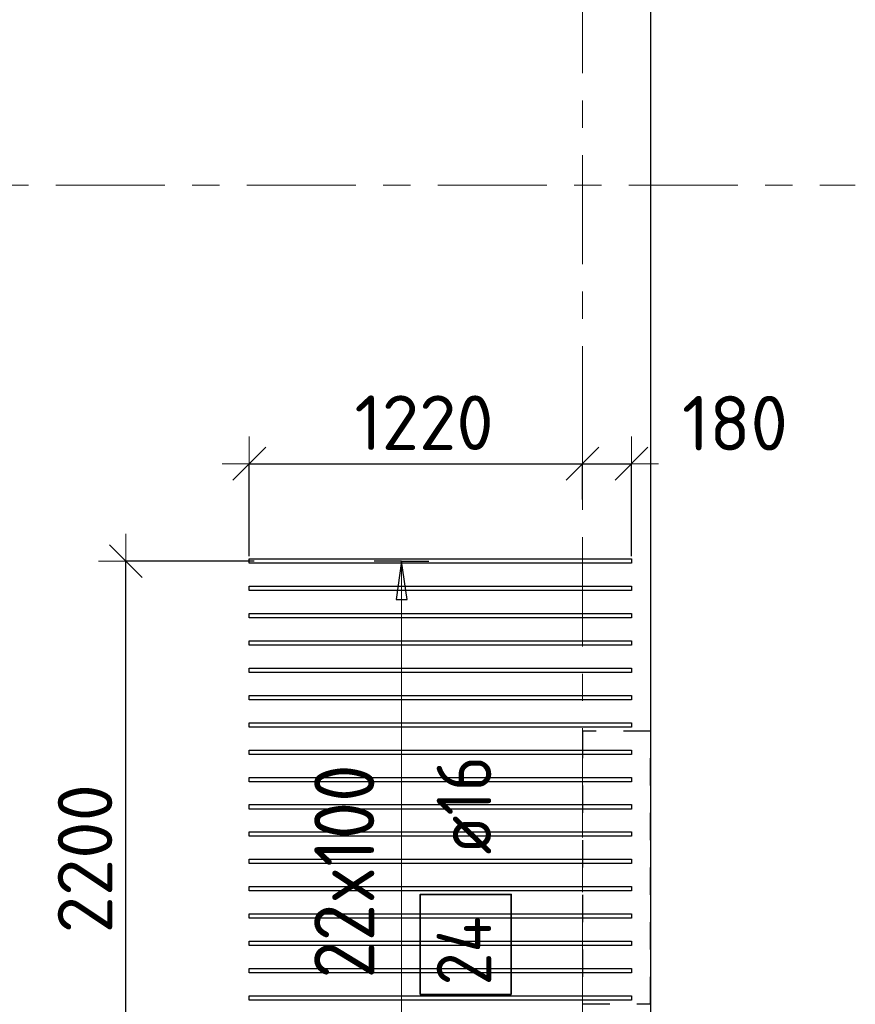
# Model space of a CAD drawing. Header units: metres. Extents: x -38 to 97, y -15 to 21.
# Tile 51 of 256: x 59.54 to 62.6, y 4.4 to 8.01. Entities that reach past the tile are written whole.
import ezdxf

# ---------------------------------------------------------------- set-up
doc = ezdxf.new("R2010")
doc.units = ezdxf.units.M
doc.header["$PDMODE"] = 65
for name, pattern in [('______11', [0.5, 0.4, -0.05, 0, -0.05]), ('______2', [0.0405, 0.03, -0.0105]), ('______5', [1.1, 0.8, -0.1, 0.1, -0.1])]:
    doc.linetypes.add(name, pattern=pattern)
for name, color, linetype, lineweight in [('XR$2$Осевая линия (1)', 7, '______5', 13), ('XR$6$Перекрытие (1)', 7, 'Continuous', 35), ('XR$6$Размерная линия (1)', 7, 'Continuous', 13)]:
    doc.layers.add(name, color=color, linetype=linetype, lineweight=lineweight)
doc.layers.add('XR$6$Арм.стержн.Доп. Арм верхн.зоны Х', color=7, linetype='Continuous', lineweight=35, true_color=0x8c8cff)
doc.layers.add('XR$7$Стена_ бетон несущ.', color=7, linetype='Continuous', lineweight=70, true_color=0xb4b496)
doc.styles.add('ISOCPEUR', font='txt')
doc.dimstyles.new('DIMSTYLE_3', dxfattribs={"dimtxt": 0.2, "dimasz": 0.2, "dimexe": 0, "dimexo": 0, "dimgap": 0.1, "dimtad": 2, "dimdec": 0, "dimlfac": 1000, "dimrnd": 5, "dimzin": 12, "dimdsep": 46, "dimtxsty": 'ISOCPEUR', "dimblk1": 'ALL_ML_STRICH', "dimblk2": 'ALL_ML_STRICH', "dimsah": 1, "dimcen": 0, "dimclrd": 7, "dimclre": 256, "dimclrt": 7, "dimadec": 0, "dimazin": 0, "dimtfac": 1, "dimtdec": 0, "dimtix": 1, "dimtmove": 2, "dimatfit": 3, "dimfxl": 0, "dimtzin": 0, "dimlwd": 0, "dimlwe": -3, "dimarcsym": 0})
doc.dimstyles.new('DIMSTYLE_36', dxfattribs={"dimtxt": 0.2, "dimasz": 0.2, "dimexe": 0, "dimexo": 0, "dimgap": 0.1, "dimtad": 2, "dimdec": 0, "dimlfac": 1000, "dimrnd": 5, "dimzin": 12, "dimdsep": 46, "dimtxsty": 'ISOCPEUR', "dimblk1": 'ALL_ML_STRICH', "dimblk2": 'ALL_ML_STRICH', "dimsah": 1, "dimcen": 0, "dimclrd": 7, "dimclre": 256, "dimclrt": 7, "dimadec": 0, "dimazin": 0, "dimtfac": 1, "dimtdec": 0, "dimtix": 1, "dimtmove": 2, "dimatfit": 3, "dimfxl": 0, "dimtvp": 1.2, "dimtzin": 0, "dimlwd": 0, "dimlwe": -3, "dimarcsym": 0})

# ---------------------------------------------------------------- blocks, each defined once
blk = doc.blocks.new('ALL_ML_STRICH')
at = {"color": 0, "linetype": 'ByBlock', "lineweight": -2}
for p, q in [((0, -0.5), (0, 0.5)), ((-0.3, -0.3), (0.3, 0.3)), ((-1, 0), (0.5, 0))]:
    blk.add_line(p, q, dxfattribs=at)
blk = doc.blocks.new('*D1152')
at = {"layer": 'DEFPOINTS', "color": 7, "linetype": 'Continuous', "lineweight": 13, "transparency": 33554687}
for p in [(60.4175, 6.0223), (59.9273, 3.8223), (60.4616, 3.8223)]:
    blk.add_point(p, dxfattribs=at)
at = {"layer": 'XR$6$Размерная линия (1)', "color": 9, "linetype": 'Continuous', "lineweight": -2, "true_color": 0xc7c7c7, "transparency": 33554687}
for p, q in [((60.3975, 6.0223), (59.9273, 6.0223)), ((60.4416, 3.8223), (59.9273, 3.8223))]:
    blk.add_line(p, q, dxfattribs=at)
at = {"layer": 'XR$6$Размерная линия (1)', "color": 7, "linetype": 'Continuous', "lineweight": -2, "transparency": 33554687}
blk.add_line((59.9273, 3.8223), (59.9273, 6.0223), dxfattribs=at)
at = {"layer": 'XR$6$Размерная линия (1)', "color": 7, "linetype": 'Continuous', "lineweight": 13, "transparency": 33554687, "xscale": 0.2, "yscale": 0.2, "zscale": 0.2}
for p, rotation in [((59.9273, 6.0223), 90), ((59.9273, 3.8223), 270)]:
    blk.add_blockref('ALL_ML_STRICH', p, dxfattribs=dict(at, rotation=rotation))
at = {"layer": 'XR$6$Размерная линия (1)', "color": 7, "linetype": 'Continuous', "lineweight": 13, "transparency": 33554687, "insert": (59.7773, 4.9323), "char_height": 0.2, "width": 0.8, "attachment_point": 5, "rotation": 90, "style": 'ISOCPEUR'}
blk.add_mtext('\\A1;{2200}', dxfattribs=at)
blk = doc.blocks.new('*D1153')
at = {"layer": 'DEFPOINTS', "color": 7, "linetype": 'Continuous', "lineweight": 13, "transparency": 33554687}
for p in [(60.3794, 6.3794), (61.6, 6.2684), (60.3794, 6.0203)]:
    blk.add_point(p, dxfattribs=at)
at = {"layer": 'XR$6$Размерная линия (1)', "color": 9, "linetype": 'Continuous', "lineweight": -2, "true_color": 0xc7c7c7, "transparency": 33554687}
for p, q in [((60.3794, 6.0403), (60.3794, 6.3794)), ((61.6, 6.2484), (61.6, 6.3794))]:
    blk.add_line(p, q, dxfattribs=at)
at = {"layer": 'XR$6$Размерная линия (1)', "color": 7, "linetype": 'Continuous', "lineweight": -2, "transparency": 33554687}
blk.add_line((60.3794, 6.3794), (61.6, 6.3794), dxfattribs=at)
at = {"layer": 'XR$6$Размерная линия (1)', "color": 7, "linetype": 'Continuous', "lineweight": 13, "transparency": 33554687, "xscale": 0.2, "yscale": 0.2, "zscale": 0.2, "rotation": 180}
blk.add_blockref('ALL_ML_STRICH', (60.3794, 6.3794), dxfattribs=at)
at = {"layer": 'XR$6$Размерная линия (1)', "color": 7, "linetype": 'Continuous', "lineweight": 13, "transparency": 33554687, "xscale": 0.2, "yscale": 0.2, "zscale": 0.2}
blk.add_blockref('ALL_ML_STRICH', (61.6, 6.3794), dxfattribs=at)
at = {"layer": 'XR$6$Размерная линия (1)', "color": 7, "linetype": 'Continuous', "lineweight": 13, "transparency": 33554687, "insert": (61.0197, 6.5294), "char_height": 0.2, "width": 0.8, "attachment_point": 5, "style": 'ISOCPEUR'}
blk.add_mtext('\\A1;{1220}', dxfattribs=at)
blk = doc.blocks.new('*D1154')
at = {"layer": 'DEFPOINTS', "color": 7, "linetype": 'Continuous', "lineweight": 13, "transparency": 33554687}
for p in [(61.6, 6.3794), (61.6, 6.2684), (61.7794, 6.0203)]:
    blk.add_point(p, dxfattribs=at)
at = {"layer": 'XR$6$Размерная линия (1)', "color": 9, "linetype": 'Continuous', "lineweight": -2, "true_color": 0xc7c7c7, "transparency": 33554687}
for p, q in [((61.6, 6.2484), (61.6, 6.3794)), ((61.7794, 6.0403), (61.7794, 6.3794))]:
    blk.add_line(p, q, dxfattribs=at)
at = {"layer": 'XR$6$Размерная линия (1)', "color": 7, "linetype": 'Continuous', "lineweight": -2, "transparency": 33554687}
blk.add_line((61.6, 6.3794), (61.7794, 6.3794), dxfattribs=at)
at = {"layer": 'XR$6$Размерная линия (1)', "color": 7, "linetype": 'Continuous', "lineweight": 13, "transparency": 33554687, "xscale": 0.2, "yscale": 0.2, "zscale": 0.2, "rotation": 180}
blk.add_blockref('ALL_ML_STRICH', (61.6, 6.3794), dxfattribs=at)
at = {"layer": 'XR$6$Размерная линия (1)', "color": 7, "linetype": 'Continuous', "lineweight": 13, "transparency": 33554687, "xscale": 0.2, "yscale": 0.2, "zscale": 0.2}
blk.add_blockref('ALL_ML_STRICH', (61.7794, 6.3794), dxfattribs=at)
at = {"layer": 'XR$6$Размерная линия (1)', "color": 7, "linetype": 'Continuous', "lineweight": 13, "transparency": 33554687, "insert": (62.159, 6.5277), "char_height": 0.2, "width": 0.6, "attachment_point": 5, "style": 'ISOCPEUR'}
blk.add_mtext('\\A1;{180}', dxfattribs=at)

msp = doc.modelspace()

# ---------------------------------------------------------------- linework, layer by layer
at = {"layer": 'XR$2$Осевая линия (1)', "color": 253, "linetype": '______11', "lineweight": 13, "true_color": 0xa0a0a0, "transparency": 33554687}
for p, q in [((61.6, -3.39), (61.6, 19.78)), ((-2.63, 7.4), (62.6, 7.4))]:
    msp.add_line(p, q, dxfattribs=at)
at = {"layer": 'XR$6$Арм.стержн.Доп. Арм верхн.зоны Х', "color": 253, "linetype": 'Continuous', "lineweight": -3, "true_color": 0xa0a0a0, "transparency": 33554687}
for q in [(60.8373, 6.0223), (61.0373, 6.0223)]:
    msp.add_line((60.9373, 6.0223), q, dxfattribs=at)
at = {"layer": 'XR$6$Арм.стержн.Доп. Арм верхн.зоны Х', "color": 7, "linetype": 'Continuous', "lineweight": 25, "transparency": 33554687}
for p, q in [((60.9373, 6.0223), (60.9173, 5.8823)), ((60.9573, 5.8823), (60.9373, 6.0223)), ((60.9173, 5.8823), (60.9573, 5.8823))]:
    msp.add_line(p, q, dxfattribs=at)
at = {"layer": 'XR$6$Арм.стержн.Доп. Арм верхн.зоны Х', "color": 7, "linetype": 'Continuous', "lineweight": 13, "transparency": 33554687}
for p in [(60.9373, 6.0223), (60.9373, 3.8223)]:
    msp.add_line(p, (60.9373, 6.0223), dxfattribs=at)
at = {"layer": 'XR$6$Арм.стержн.Доп. Арм верхн.зоны Х', "color": 7, "linetype": 'Continuous', "lineweight": 25, "transparency": 33554687}
for points in [[(61.7794, 6.0143), (60.3794, 6.0143), (60.3794, 6.0303), (61.7794, 6.0303), (61.7794, 6.0143)], [(61.7794, 5.9143), (60.3794, 5.9143), (60.3794, 5.9303), (61.7794, 5.9303), (61.7794, 5.9143)], [(61.7794, 5.8143), (60.3794, 5.8143), (60.3794, 5.8303), (61.7794, 5.8303), (61.7794, 5.8143)], [(61.7794, 5.7143), (60.3794, 5.7143), (60.3794, 5.7303), (61.7794, 5.7303), (61.7794, 5.7143)], [(61.7794, 5.6143), (60.3794, 5.6143), (60.3794, 5.6303), (61.7794, 5.6303), (61.7794, 5.6143)], [(61.7794, 5.5143), (60.3794, 5.5143), (60.3794, 5.5303), (61.7794, 5.5303), (61.7794, 5.5143)], [(61.7794, 5.4143), (60.3794, 5.4143), (60.3794, 5.4303), (61.7794, 5.4303), (61.7794, 5.4143)], [(61.7794, 5.3143), (60.3794, 5.3143), (60.3794, 5.3303), (61.7794, 5.3303), (61.7794, 5.3143)], [(61.7794, 5.2143), (60.3794, 5.2143), (60.3794, 5.2303), (61.7794, 5.2303), (61.7794, 5.2143)], [(61.7794, 5.1143), (60.3794, 5.1143), (60.3794, 5.1303), (61.7794, 5.1303), (61.7794, 5.1143)], [(61.7794, 5.0143), (60.3794, 5.0143), (60.3794, 5.0303), (61.7794, 5.0303), (61.7794, 5.0143)], [(61.7794, 4.9143), (60.3794, 4.9143), (60.3794, 4.9303), (61.7794, 4.9303), (61.7794, 4.9143)], [(61.7794, 4.8143), (60.3794, 4.8143), (60.3794, 4.8303), (61.7794, 4.8303), (61.7794, 4.8143)], [(61.7794, 4.7143), (60.3794, 4.7143), (60.3794, 4.7303), (61.7794, 4.7303), (61.7794, 4.7143)], [(61.7794, 4.6143), (60.3794, 4.6143), (60.3794, 4.6303), (61.7794, 4.6303), (61.7794, 4.6143)], [(61.7794, 4.5143), (60.3794, 4.5143), (60.3794, 4.5303), (61.7794, 4.5303), (61.7794, 4.5143)], [(61.7794, 4.4143), (60.3794, 4.4143), (60.3794, 4.4303), (61.7794, 4.4303), (61.7794, 4.4143)]]:
    msp.add_lwpolyline(points, dxfattribs=at)
at = {"layer": 'XR$6$Арм.стержн.Доп. Арм верхн.зоны Х', "color": 7, "linetype": 'Continuous', "lineweight": 35, "transparency": 33554687}
msp.add_lwpolyline([(61.3393, 4.4348), (61.3393, 4.8015), (61.006, 4.8015), (61.006, 4.4348), (61.3393, 4.4348)], dxfattribs=at)
at = {"layer": 'XR$6$Перекрытие (1)', "color": 7, "linetype": 'Continuous', "lineweight": 25, "transparency": 33554687}
msp.add_line((61.85, 16.6502), (61.85, -0.2498), dxfattribs=at)
at = {"layer": 'XR$7$Стена_ бетон несущ.', "color": 253, "linetype": '______2', "lineweight": -3, "true_color": 0xa0a0a0, "transparency": 33554687}
for p, q in [((61.6, 5.4), (61.6, 4.4)), ((61.85, 5.4), (61.6, 5.4)), ((61.85, 4.4), (61.85, 5.4)), ((61.6, 4.4), (61.85, 4.4))]:
    msp.add_line(p, q, dxfattribs=at)

# ---------------------------------------------------------------- texts
at = {"layer": 'XR$6$Арм.стержн.Доп. Арм верхн.зоны Х', "color": 7, "linetype": 'Continuous', "lineweight": 13, "transparency": 33554687, "insert": (60.8373, 4.4933), "char_height": 0.22, "width": 0.979318, "attachment_point": 7, "rotation": 90, "style": 'ISOCPEUR'}
msp.add_mtext('\\W0.91;22x100', dxfattribs=at)
at = {"layer": 'XR$6$Арм.стержн.Доп. Арм верхн.зоны Х', "color": 7, "linetype": 'Continuous', "lineweight": 25, "transparency": 33554687, "char_height": 0.2, "attachment_point": 7, "rotation": 90, "style": 'ISOCPEUR'}
for s, insert, width in [('\\W0.89; ø16 ', (61.266, 4.8348), 0.749105), ('\\W0.88;24', (61.266, 4.4681), 0.387995)]:
    msp.add_mtext(s, dxfattribs=dict(at, insert=insert, width=width))

# ---------------------------------------------------------------- dimensions: what is measured, and where the dimension line sits
at = {"layer": 'XR$6$Размерная линия (1)', "color": 7, "linetype": 'Continuous', "lineweight": 13, "transparency": 33554687}
for base, p1, p2, dimstyle, picture, middle in [((61.6, 6.3794), (60.3794, 6.0403), (61.6, 6.2484), 'DIMSTYLE_3', '*D1153', (61.0197, 6.5294)), ((61.7794, 6.3794), (61.6, 6.2484), (61.7794, 6.0403), 'DIMSTYLE_36', '*D1154', (62.159, 6.5277))]:
    dim = msp.add_linear_dim(base=base, p1=p1, p2=p2, dimstyle=dimstyle, override={"dimpost": '<>', "dimclrd": 7, "dimclre": 9, "dimclrt": 7, "dimlwd": 0, "dimlwe": 65533}, dxfattribs=at)
    dim.commit()
    dim.dimension.update_dxf_attribs({"geometry": picture, "text_midpoint": middle, "dimtype": 160})
dim = msp.add_linear_dim(base=(59.9273, 6.0223), p1=(60.4416, 3.8223), p2=(60.3975, 6.0223), angle=90, dimstyle='DIMSTYLE_3', override={"dimpost": '<>', "dimclrd": 7, "dimclre": 9, "dimclrt": 7, "dimlwd": 0, "dimlwe": 65533}, dxfattribs=at)
dim.commit()
dim.dimension.update_dxf_attribs({"geometry": '*D1152', "text_midpoint": (59.7773, 4.9323), "dimtype": 160})

doc.saveas('drawing.dxf')
